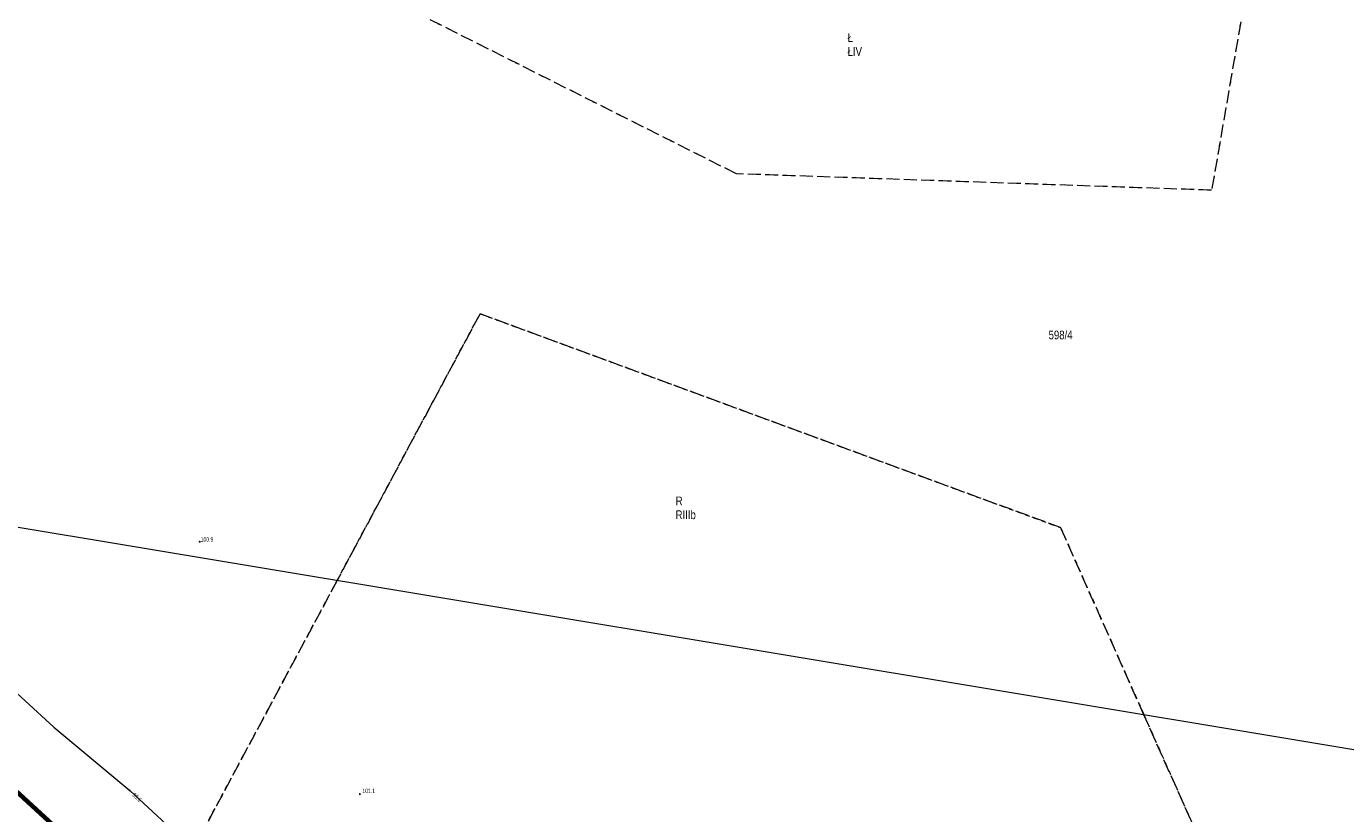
# Model space of a CAD drawing. Header units: inches. Extents: x 6497603 to 6502483, y 5925790 to 5934357.
# Tile 244 of 256: x 6500719 to 6500947, y 5927413 to 5927549. Entities that reach past the tile are written whole.
import ezdxf
from ezdxf.enums import TextEntityAlignment as Align

# ---------------------------------------------------------------- set-up
doc = ezdxf.new("R2010")
doc.units = ezdxf.units.IN
doc.header["$MEASUREMENT"] = 0
for name, pattern in [('219-1000', [0, 0]), ('egkk-1000', [3, 2.25, -0.75]), ('egug-1000', [1.5, 0.75, -0.75])]:
    doc.linetypes.add(name, pattern=pattern)
for name, color, linetype in [('209-oznaczenie konturu klasyfikacyjnego', 7, 'Continuous'), ('210-oznaczenie konturu użytku gruntowego', 7, 'Continuous'), ('211-numer działki ewidencyjnej', 7, 'Continuous'), ('217-kontur klasyfikacyjny', 7, 'Continuous'), ('218-kontur użytku gruntowego', 7, 'Continuous'), ('219-działka ewidencyjna', 7, 'Continuous'), ('pikieta naturalna', 7, 'Continuous'), ('pikieta naturalna-Atr2', 7, 'Continuous'), ('przewód telekomunikacyjny podziemny', 7, 'Continuous'), ('rzędna', 7, 'Continuous'), ('rzędna-Atr2', 7, 'Continuous')]:
    doc.layers.add(name, color=color, linetype=linetype)
doc.styles.get("Standard").update_dxf_attribs({"font": 'arial.ttf'})

# ---------------------------------------------------------------- blocks, each defined once
blk = doc.blocks.new('PW01')
at = {"linetype": 'Continuous', "lineweight": 13}
h = blk.add_hatch(color=0, dxfattribs=at)
edge = h.paths.add_edge_path()
edge.add_arc((0, 0), 0.18, 0, 360)

msp = doc.modelspace()

# ---------------------------------------------------------------- linework, layer by layer
at = {"color": 6, "lineweight": 70}
msp.add_lwpolyline([(6500952.04, 5927199.71), (6500933.25, 5927220.44), (6500906.62, 5927244.38), (6500879.567, 5927269.432), (6500862.55, 5927285.19), (6500844.927, 5927300.799), (6500833.95, 5927309.97), (6500796.4, 5927343.759), (6500782.53, 5927356.24), (6500741.24, 5927394.46), (6500708.509, 5927424.526), (6500654.77, 5927472.65), (6500629.93, 5927495.28), (6500599.508, 5927522.988), (6500580.25, 5927540.53), (6500550.42, 5927567.09)], dxfattribs=at)
at = {"layer": '217-kontur klasyfikacyjny', "color": 3, "linetype": 'egkk-1000', "lineweight": 18, "flags": 128}
for points in [[(6500841.64, 5927523.37), (6500742.58, 5927573.21)], [(6500929.85, 5927555.54), (6500923.81, 5927520.53)], [(6500923.81, 5927520.53), (6500841.64, 5927523.37)], [(6500797.32, 5927499.16), (6500772.61, 5927453.03)], [(6500897.7, 5927462.18), (6500797.32, 5927499.16)], [(6500912.11, 5927429.8), (6500897.7, 5927462.18)], [(6500772.61, 5927453.03), (6500741.24, 5927394.46)], [(6500938.45, 5927370.64), (6500912.11, 5927429.8)], [(6500715.92, 5927417.89), (6500741.24, 5927394.46)]]:
    msp.add_lwpolyline(points, dxfattribs=at)
at = {"layer": '218-kontur użytku gruntowego', "color": 3, "linetype": 'egug-1000', "lineweight": 18, "flags": 128}
for points in [[(6500841.64, 5927523.37), (6500742.58, 5927573.21)], [(6500929.85, 5927555.54), (6500923.81, 5927520.53)], [(6500923.81, 5927520.53), (6500841.64, 5927523.37)], [(6500772.61, 5927453.03), (6500797.32, 5927499.16)], [(6500797.32, 5927499.16), (6500897.7, 5927462.18)], [(6500897.7, 5927462.18), (6500912.11, 5927429.8)], [(6500741.24, 5927394.46), (6500772.61, 5927453.03)], [(6500912.11, 5927429.8), (6500938.45, 5927370.64)], [(6500715.92, 5927417.89), (6500741.24, 5927394.46)]]:
    msp.add_lwpolyline(points, dxfattribs=at)
at = {"layer": '219-działka ewidencyjna', "color": 3, "linetype": '219-1000', "lineweight": 18, "flags": 128}
for points in [[(6500987.87, 5927417.18), (6500654.77, 5927472.65)], [(6500782.53, 5927356.24), (6500715.92, 5927417.89)]]:
    msp.add_lwpolyline(points, dxfattribs=at)
at = {"layer": 'przewód telekomunikacyjny podziemny', "color": 30, "linetype": 'Continuous', "lineweight": 18, "flags": 128}
msp.add_lwpolyline([(6500589.21, 5927547.86), (6500595.38, 5927542.7), (6500620.7, 5927519.73), (6500647.78, 5927495.91), (6500676.79, 5927470.69), (6500723.62, 5927427.69), (6500736.76, 5927416.73), (6500782.76, 5927374.08), (6500822.32, 5927339.62), (6500852.3, 5927309.72), (6500890.73, 5927275.46), (6500903.68, 5927262.91), (6500907.83, 5927257.24), (6500929.05, 5927241.84), (6500960.76, 5927213.18)], dxfattribs=at)

# ---------------------------------------------------------------- block references
at = {"layer": 'pikieta naturalna', "color": 7, "linetype": 'Continuous', "lineweight": 13}
for p in [(6500748.86, 5927459.74), (6500776.55, 5927416.09)]:
    msp.add_blockref('PW01', p, dxfattribs=at)
at = {"layer": 'rzędna', "color": 30, "linetype": 'Continuous', "lineweight": 18}
msp.add_blockref('PW01', (6500736.76, 5927416.73), dxfattribs=at)

# ---------------------------------------------------------------- texts
at = {"layer": '209-oznaczenie konturu klasyfikacyjnego', "color": 3, "linetype": 'Continuous', "lineweight": 18, "width": 0.79}
for s, p in [('ŁIV', (6500860.87, 5927545.27)), ('RIIIb', (6500831.14, 5927465.16))]:
    msp.add_text(s, height=1.5, dxfattribs=at).set_placement(p, align=Align.TOP_LEFT)
at = {"layer": '210-oznaczenie konturu użytku gruntowego', "color": 3, "linetype": 'Continuous', "lineweight": 18, "width": 0.79}
for s, p in [('Ł', (6500860.88, 5927546.17)), ('R', (6500831.15, 5927466.06))]:
    msp.add_text(s, height=1.5, dxfattribs=at).set_placement(p)
at = {"layer": '211-numer działki ewidencyjnej', "color": 3, "linetype": 'Continuous', "lineweight": 18, "width": 0.79}
msp.add_text('598/4', height=1.5, dxfattribs=at).set_placement((6500895.62, 5927494.75))
at = {"layer": 'pikieta naturalna-Atr2', "color": 7, "width": 0.667}
for s, p in [('100.9', (6500749.03, 5927459.78)), ('101.1', (6500776.98, 5927416.29))]:
    msp.add_text(s, height=0.75, dxfattribs=at).set_placement(p)
at = {"layer": 'rzędna-Atr2', "color": 30, "width": 0.667}
msp.add_text('99.6', height=0.75, rotation=317.164, dxfattribs=at).set_placement((6500737.39, 5927416.14), align=Align.MIDDLE_LEFT)

doc.saveas('drawing.dxf')
